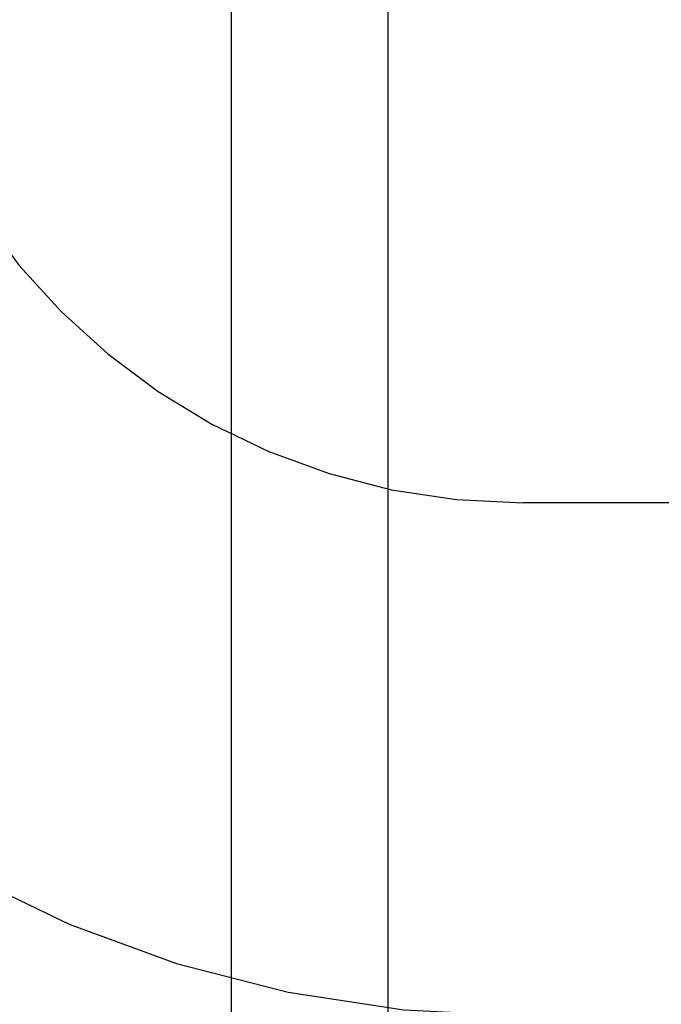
# Model space of a CAD drawing. Header units: inches. Extents: x 0 to 283, y 0 to 183.
# Tile 31 of 82: x 87.313 to 87.451, y 96.085 to 96.296. Entities that reach past the tile are written whole.
import ezdxf

# ---------------------------------------------------------------- set-up
doc = ezdxf.new("R2010")
doc.units = ezdxf.units.IN
doc.header["$LTSCALE"] = 15.583333
doc.header["$MEASUREMENT"] = 0
doc.linetypes.add('HIDDEN', pattern=[0.2, 0.1, -0.1])
doc.layers.add('DEFAULT_2', color=8, linetype='HIDDEN')
doc.layers.add('MAIN_OR_RIGHT_DOOR_ASSEMBLY', color=7, linetype='CONTINUOUS')

msp = doc.modelspace()

# ---------------------------------------------------------------- linework, layer by layer
at = {"layer": 'DEFAULT_2', "color": 8, "linetype": 'HIDDEN'}
for p, q in [((87.42107, 93.22339), (87.42107, 98.72389)), ((87.35857, 95.87524), (87.35857, 96.61829)), ((87.92107, 96.19256), (87.42107, 96.19256))]:
    msp.add_line(p, q, dxfattribs=at)
for radius in [0.25, 0.14]:
    msp.add_arc((87.42107, 96.33256), radius, 90, 270, dxfattribs=at)
at = {"layer": 'MAIN_OR_RIGHT_DOOR_ASSEMBLY', "color": 3, "linetype": 'Continuous'}
msp.add_line((87.39207, 104.56556), (87.39207, 88.06556), dxfattribs=at)

doc.saveas('drawing.dxf')
